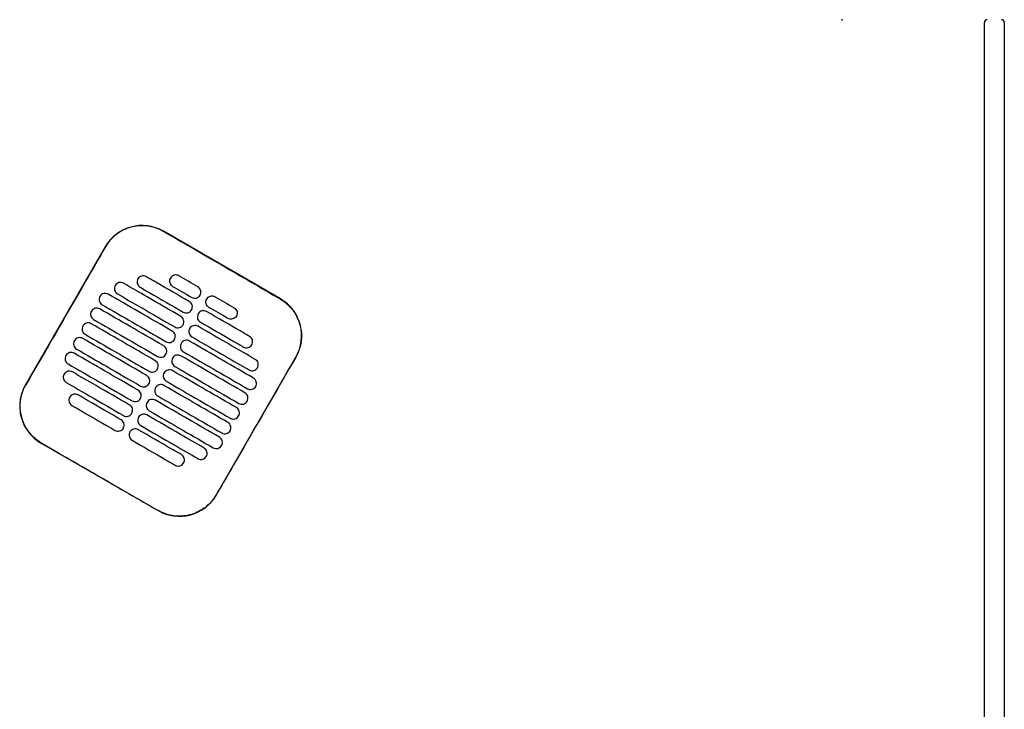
# Model space of a CAD drawing. Header units: metres. Extents: x 15.2 to 54.2, y -39.7 to 1.1.
# Tile 219 of 256: x 48.51 to 49.203, y -31.254 to -30.769. Entities that reach past the tile are written whole.
import ezdxf

# ---------------------------------------------------------------- set-up
doc = ezdxf.new("R2010")
doc.units = ezdxf.units.M
doc.header["$MEASUREMENT"] = 0
doc.layers.add('2D', color=252, linetype='Continuous')
doc.layers.add('PUNTO', color=1, linetype='Continuous')

# ---------------------------------------------------------------- blocks, each defined once
blk = doc.blocks.new('2D_QYOS_450')
at = {"layer": '2D'}
for p, q in [((2.42604, -1.855), (2.42604, -0.971)), ((2.44004, -0.971), (2.44004, -1.855)), ((1.93053, -1.16532), (1.84827, -1.1178)), ((1.80728, -1.12877), (1.75126, -1.22576)), ((1.88548, -1.30329), (1.9415, -1.20631)), ((1.76223, -1.26674), (1.84449, -1.31426))]:
    blk.add_line(p, q, dxfattribs=at)
for centre, radius, start, end in [((2.42804, -0.971), 0.002, 90, 180), ((2.43804, -0.971), 0.002, 0, 90), ((1.83326, -1.14378), 0.03, 59.98651, 149.98651), ((1.91552, -1.1913), 0.03, 329.98651, 59.98651), ((1.77724, -1.24076), 0.03, 149.98651, 239.98651), ((1.8595, -1.28828), 0.03, 239.98651, 329.98651)]:
    blk.add_arc(centre, radius, start, end, dxfattribs=at)
for points, knots in [([(1.84821, -1.1179), (1.84755, -1.11752), (1.84688, -1.11716), (1.84298, -1.11529), (1.83953, -1.11434), (1.8324, -1.11368), (1.82877, -1.11401), (1.82145, -1.11603), (1.81786, -1.11785), (1.81176, -1.12267), (1.80927, -1.12556), (1.80738, -1.12883)], [-8.20809, -8.20809, -8.20809, -8.20809, -7.978943, -7.978943, -6.912231, -6.912231, -5.830065, -5.830065, -4.632711, -4.632711, -3.498654, -3.498654, -3.498654, -3.498654]), ([(1.88934, -1.14167), (1.88771, -1.14073), (1.88609, -1.13979), (1.87058, -1.13083), (1.85919, -1.12425), (1.84821, -1.1179)], [-12.071476, -12.071476, -12.071476, -12.071476, -11.509189, -11.509189, -6.696301, -6.696301, -6.696301, -6.696301]), ([(1.80738, -1.12883), (1.80282, -1.13672), (1.79809, -1.14492), (1.77944, -1.17723), (1.7654, -1.20152), (1.75136, -1.22581)], [-3.18138, -3.18138, -3.18138, -3.18138, -2.673929, -2.673929, -1.133377, -1.133377, -1.133377, -1.133377]), ([(1.83617, -1.14973), (1.83575, -1.14949), (1.8352, -1.14927), (1.83402, -1.14912), (1.83346, -1.14916), (1.83239, -1.14944), (1.83187, -1.14969), (1.83091, -1.15042), (1.83054, -1.15088), (1.8303, -1.15131)], [-0.5513875, -0.5513875, -0.5513875, -0.5513875, -0.4031047, -0.4031047, -0.2776919, -0.2776919, -0.1471638, -0.1471638, 0, 0, 0, 0]), ([(1.86648, -1.16725), (1.85862, -1.1627), (1.85075, -1.15816), (1.84064, -1.15232), (1.83841, -1.15103), (1.83617, -1.14973)], [0.699452, 0.699452, 0.699452, 0.699452, 3.425217, 3.425217, 4.200582, 4.200582, 4.200582, 4.200582]), ([(1.85906, -1.1491), (1.85863, -1.14885), (1.85808, -1.14863), (1.8569, -1.14849), (1.85635, -1.14852), (1.85527, -1.1488), (1.85476, -1.14906), (1.8538, -1.14979), (1.85343, -1.15025), (1.85319, -1.15067)], [-0.5513269, -0.5513269, -0.5513269, -0.5513269, -0.4030891, -0.4030891, -0.2776846, -0.2776846, -0.1471626, -0.1471626, 0, 0, 0, 0]), ([(1.81434, -1.15595), (1.81409, -1.15637), (1.81387, -1.15692), (1.81373, -1.15811), (1.81376, -1.15866), (1.81404, -1.15974), (1.8143, -1.16025), (1.81502, -1.16121), (1.81548, -1.16157), (1.81591, -1.16182)], [-0.5553003, -0.5553003, -0.5553003, -0.5553003, -0.4045497, -0.4045497, -0.2782639, -0.2782639, -0.1472208, -0.1472208, 0, 0, 0, 0]), ([(1.82021, -1.15437), (1.81978, -1.15413), (1.81924, -1.15391), (1.81806, -1.15376), (1.8175, -1.1538), (1.81643, -1.15408), (1.81591, -1.15433), (1.81495, -1.15506), (1.81458, -1.15552), (1.81434, -1.15595)], [-0.5514248, -0.5514248, -0.5514248, -0.5514248, -0.4031161, -0.4031161, -0.2776965, -0.2776965, -0.1471644, -0.1471644, 0, 0, 0, 0]), ([(1.86048, -1.17764), (1.85261, -1.17309), (1.84475, -1.16855), (1.83132, -1.16079), (1.82576, -1.15758), (1.82021, -1.15437)], [0.699452, 0.699452, 0.699452, 0.699452, 3.42526, 3.42526, 5.350619, 5.350619, 5.350619, 5.350619]), ([(1.8303, -1.15131), (1.83005, -1.15173), (1.82983, -1.15228), (1.82969, -1.15347), (1.82972, -1.15402), (1.83, -1.1551), (1.83026, -1.15561), (1.83098, -1.15657), (1.83144, -1.15693), (1.83187, -1.15718)], [-0.5553353, -0.5553353, -0.5553353, -0.5553353, -0.4045593, -0.4045593, -0.278267, -0.278267, -0.1472205, -0.1472205, 0, 0, 0, 0]), ([(1.83187, -1.15718), (1.8341, -1.15847), (1.83634, -1.15977), (1.84645, -1.1656), (1.85431, -1.17015), (1.86218, -1.17469)], [2.649916, 2.649916, 2.649916, 2.649916, 3.425249, 3.425249, 6.151046, 6.151046, 6.151046, 6.151046]), ([(1.85319, -1.15067), (1.85294, -1.15109), (1.85272, -1.15164), (1.85257, -1.15283), (1.85261, -1.15339), (1.85289, -1.15446), (1.85314, -1.15498), (1.85387, -1.15593), (1.85433, -1.1563), (1.85475, -1.15654)], [-0.5553938, -0.5553938, -0.5553938, -0.5553938, -0.4045733, -0.4045733, -0.2782728, -0.2782728, -0.147221, -0.147221, 0, 0, 0, 0]), ([(1.87405, -1.16273), (1.8743, -1.1623), (1.87452, -1.16175), (1.87467, -1.16056), (1.87463, -1.16001), (1.87435, -1.15894), (1.8741, -1.15842), (1.87337, -1.15746), (1.87291, -1.1571), (1.87249, -1.15685)], [-0.5554178, -0.5554178, -0.5554178, -0.5554178, -0.4045751, -0.4045751, -0.2782741, -0.2782741, -0.1472211, -0.1472211, 0, 0, 0, 0]), ([(1.80357, -1.16359), (1.80333, -1.16401), (1.80311, -1.16456), (1.80296, -1.16575), (1.803, -1.1663), (1.80328, -1.16738), (1.80353, -1.16789), (1.80426, -1.16885), (1.80472, -1.16921), (1.80514, -1.16946)], [-0.5552876, -0.5552876, -0.5552876, -0.5552876, -0.4045446, -0.4045446, -0.2782629, -0.2782629, -0.1472212, -0.1472212, 0, 0, 0, 0]), ([(1.80944, -1.16201), (1.80902, -1.16177), (1.80847, -1.16155), (1.80729, -1.1614), (1.80674, -1.16144), (1.80566, -1.16172), (1.80514, -1.16197), (1.80418, -1.1627), (1.80382, -1.16316), (1.80357, -1.16359)], [-0.5514378, -0.5514378, -0.5514378, -0.5514378, -0.4031217, -0.4031217, -0.2776979, -0.2776979, -0.1471642, -0.1471642, 0, 0, 0, 0]), ([(1.85448, -1.18803), (1.84661, -1.18348), (1.83874, -1.17894), (1.82373, -1.17027), (1.81659, -1.16614), (1.80944, -1.16201)], [0.699452, 0.699452, 0.699452, 0.699452, 3.425292, 3.425292, 5.900643, 5.900643, 5.900643, 5.900643]), ([(1.81591, -1.16182), (1.82146, -1.16503), (1.82702, -1.16824), (1.84044, -1.17599), (1.84831, -1.18054), (1.85618, -1.18508)], [1.499949, 1.499949, 1.499949, 1.499949, 3.425284, 3.425284, 6.151116, 6.151116, 6.151116, 6.151116]), ([(1.86819, -1.1643), (1.86861, -1.16455), (1.86916, -1.16476), (1.87034, -1.16491), (1.87089, -1.16488), (1.87197, -1.16459), (1.87248, -1.16434), (1.87344, -1.16361), (1.87381, -1.16315), (1.87405, -1.16273)], [-0.5512937, -0.5512937, -0.5512937, -0.5512937, -0.403082, -0.403082, -0.27768, -0.27768, -0.1471612, -0.1471612, 0, 0, 0, 0]), ([(1.87873, -1.16543), (1.87898, -1.165), (1.87934, -1.16454), (1.8803, -1.16381), (1.88082, -1.16356), (1.88189, -1.16328), (1.88245, -1.16324), (1.88363, -1.16339), (1.88418, -1.16361), (1.8846, -1.16385)], [0, 0, 0, 0, 0.1471605, 0.1471605, 0.2776781, 0.2776781, 0.4030803, 0.4030803, 0.5512777, 0.5512777, 0.5512777, 0.5512777]), ([(1.80514, -1.16946), (1.81229, -1.17358), (1.81943, -1.17771), (1.83444, -1.18638), (1.84231, -1.19093), (1.85018, -1.19547)], [0.949973, 0.949973, 0.949973, 0.949973, 3.425307, 3.425307, 6.151164, 6.151164, 6.151164, 6.151164]), ([(1.86805, -1.17312), (1.8683, -1.17269), (1.86852, -1.17214), (1.86866, -1.17095), (1.86863, -1.1704), (1.86835, -1.16933), (1.86809, -1.16881), (1.86737, -1.16786), (1.86691, -1.16749), (1.86648, -1.16725)], [-0.5553983, -0.5553983, -0.5553983, -0.5553983, -0.4045681, -0.4045681, -0.278271, -0.278271, -0.1472202, -0.1472202, 0, 0, 0, 0]), ([(1.8803, -1.1713), (1.87987, -1.17105), (1.87942, -1.17069), (1.87869, -1.16973), (1.87844, -1.16922), (1.87815, -1.16814), (1.87812, -1.16759), (1.87827, -1.1664), (1.87849, -1.16585), (1.87873, -1.16543)], [0, 0, 0, 0, 0.1472222, 0.1472222, 0.2782773, 0.2782773, 0.4045795, 0.4045795, 0.5554397, 0.5554397, 0.5554397, 0.5554397]), ([(1.93047, -1.16542), (1.93053, -1.16545), (1.93059, -1.16549), (1.93406, -1.16752), (1.93705, -1.17018), (1.9418, -1.1765), (1.94352, -1.1801), (1.94538, -1.18741), (1.94563, -1.19102), (1.94491, -1.19753), (1.94415, -1.20041), (1.94251, -1.20421), (1.94199, -1.20525), (1.9414, -1.20625)], [8.273299, 8.273299, 8.273299, 8.273299, 8.293543, 8.293543, 9.48086, 9.48086, 10.665623, 10.665623, 11.74288, 11.74288, 12.632334, 12.632334, 12.981673, 12.981673, 12.981673, 12.981673]), ([(1.79757, -1.17398), (1.79733, -1.1744), (1.79711, -1.17495), (1.79696, -1.17614), (1.79699, -1.17669), (1.79728, -1.17777), (1.79753, -1.17828), (1.79826, -1.17924), (1.79871, -1.1796), (1.79914, -1.17985)], [-0.5552953, -0.5552953, -0.5552953, -0.5552953, -0.4045437, -0.4045437, -0.2782634, -0.2782634, -0.1472215, -0.1472215, 0, 0, 0, 0]), ([(1.80344, -1.1724), (1.80302, -1.17216), (1.80247, -1.17194), (1.80129, -1.17179), (1.80073, -1.17183), (1.79966, -1.17211), (1.79914, -1.17236), (1.79818, -1.17309), (1.79782, -1.17355), (1.79757, -1.17398)], [-0.5514274, -0.5514274, -0.5514274, -0.5514274, -0.4031209, -0.4031209, -0.2776962, -0.2776962, -0.1471634, -0.1471634, 0, 0, 0, 0]), ([(1.84848, -1.19842), (1.84061, -1.19387), (1.83274, -1.18933), (1.81773, -1.18066), (1.81058, -1.17653), (1.80344, -1.1724)], [0.699452, 0.699452, 0.699452, 0.699452, 3.425313, 3.425313, 5.900643, 5.900643, 5.900643, 5.900643]), ([(1.86205, -1.18351), (1.86229, -1.18309), (1.86251, -1.18253), (1.86266, -1.18135), (1.86263, -1.18079), (1.86234, -1.17972), (1.86209, -1.1792), (1.86136, -1.17825), (1.86091, -1.17788), (1.86048, -1.17764)], [-0.5553838, -0.5553838, -0.5553838, -0.5553838, -0.4045626, -0.4045626, -0.2782686, -0.2782686, -0.1472195, -0.1472195, 0, 0, 0, 0]), ([(1.86218, -1.17469), (1.86261, -1.17494), (1.86315, -1.17515), (1.86433, -1.1753), (1.86489, -1.17527), (1.86596, -1.17499), (1.86648, -1.17473), (1.86744, -1.174), (1.86781, -1.17354), (1.86805, -1.17312)], [-0.5513071, -0.5513071, -0.5513071, -0.5513071, -0.4030846, -0.4030846, -0.2776802, -0.2776802, -0.1471604, -0.1471604, 0, 0, 0, 0]), ([(1.87273, -1.17582), (1.87248, -1.17624), (1.87226, -1.17679), (1.87212, -1.17798), (1.87215, -1.17853), (1.87243, -1.17961), (1.87269, -1.18012), (1.87341, -1.18108), (1.87387, -1.18144), (1.8743, -1.18169)], [-0.5554159, -0.5554159, -0.5554159, -0.5554159, -0.4045716, -0.4045716, -0.2782736, -0.2782736, -0.1472211, -0.1472211, 0, 0, 0, 0]), ([(1.8786, -1.17424), (1.87817, -1.174), (1.87763, -1.17378), (1.87645, -1.17363), (1.87589, -1.17367), (1.87482, -1.17395), (1.8743, -1.1742), (1.87334, -1.17493), (1.87297, -1.17539), (1.87273, -1.17582)], [-0.5512944, -0.5512944, -0.5512944, -0.5512944, -0.4030833, -0.4030833, -0.2776787, -0.2776787, -0.1471599, -0.1471599, 0, 0, 0, 0]), ([(1.90891, -1.19176), (1.90668, -1.19046), (1.90444, -1.18917), (1.89433, -1.18333), (1.88647, -1.17879), (1.8786, -1.17424)], [2.649852, 2.649852, 2.649852, 2.649852, 3.425217, 3.425217, 6.150983, 6.150983, 6.150983, 6.150983]), ([(1.8996, -1.17748), (1.89935, -1.17791), (1.89899, -1.17837), (1.89803, -1.1791), (1.89751, -1.17935), (1.89643, -1.17963), (1.89588, -1.17967), (1.8947, -1.17952), (1.89415, -1.1793), (1.89373, -1.17906)], [0, 0, 0, 0, 0.1471602, 0.1471602, 0.2776775, 0.2776775, 0.4030818, 0.4030818, 0.5512681, 0.5512681, 0.5512681, 0.5512681]), ([(1.89803, -1.17161), (1.89846, -1.17186), (1.89891, -1.17222), (1.89964, -1.17318), (1.89989, -1.17369), (1.90017, -1.17477), (1.90021, -1.17532), (1.90006, -1.17651), (1.89984, -1.17706), (1.8996, -1.17748)], [0, 0, 0, 0, 0.147223, 0.147223, 0.2782783, 0.2782783, 0.4045781, 0.4045781, 0.5554474, 0.5554474, 0.5554474, 0.5554474]), ([(1.79157, -1.18437), (1.79132, -1.18479), (1.7911, -1.18534), (1.79096, -1.18653), (1.79099, -1.18708), (1.79127, -1.18816), (1.79153, -1.18867), (1.79225, -1.18963), (1.79271, -1.18999), (1.79314, -1.19024)], [-0.5553076, -0.5553076, -0.5553076, -0.5553076, -0.4045445, -0.4045445, -0.2782646, -0.2782646, -0.1472219, -0.1472219, 0, 0, 0, 0]), ([(1.79744, -1.18279), (1.79701, -1.18255), (1.79647, -1.18233), (1.79529, -1.18218), (1.79473, -1.18222), (1.79366, -1.1825), (1.79314, -1.18275), (1.79218, -1.18348), (1.79181, -1.18394), (1.79157, -1.18437)], [-0.5514139, -0.5514139, -0.5514139, -0.5514139, -0.4031194, -0.4031194, -0.2776944, -0.2776944, -0.1471626, -0.1471626, 0, 0, 0, 0]), ([(1.84247, -1.20881), (1.83461, -1.20426), (1.82674, -1.19972), (1.81173, -1.19105), (1.80458, -1.18692), (1.79744, -1.18279)], [0.699452, 0.699452, 0.699452, 0.699452, 3.425322, 3.425322, 5.900643, 5.900643, 5.900643, 5.900643]), ([(1.79914, -1.17985), (1.80628, -1.18398), (1.81343, -1.1881), (1.82844, -1.19677), (1.83631, -1.20132), (1.84418, -1.20586)], [0.949998, 0.949998, 0.949998, 0.949998, 3.42532, 3.42532, 6.151189, 6.151189, 6.151189, 6.151189]), ([(1.85618, -1.18508), (1.8566, -1.18533), (1.85715, -1.18554), (1.85833, -1.18569), (1.85889, -1.18566), (1.85996, -1.18538), (1.86048, -1.18512), (1.86144, -1.18439), (1.8618, -1.18393), (1.86205, -1.18351)], [-0.5513171, -0.5513171, -0.5513171, -0.5513171, -0.4030867, -0.4030867, -0.2776803, -0.2776803, -0.1471597, -0.1471597, 0, 0, 0, 0]), ([(1.8726, -1.18463), (1.87217, -1.18439), (1.87162, -1.18417), (1.87044, -1.18402), (1.86989, -1.18406), (1.86881, -1.18434), (1.8683, -1.18459), (1.86734, -1.18532), (1.86697, -1.18578), (1.86673, -1.18621)], [-0.5513075, -0.5513075, -0.5513075, -0.5513075, -0.4030857, -0.4030857, -0.2776792, -0.2776792, -0.1471593, -0.1471593, 0, 0, 0, 0]), ([(1.91287, -1.2079), (1.90731, -1.20469), (1.90176, -1.20148), (1.88833, -1.19372), (1.88046, -1.18918), (1.8726, -1.18463)], [1.499901, 1.499901, 1.499901, 1.499901, 3.42526, 3.42526, 6.151068, 6.151068, 6.151068, 6.151068]), ([(1.8743, -1.18169), (1.88216, -1.18623), (1.89003, -1.19078), (1.90014, -1.19662), (1.90237, -1.19791), (1.90461, -1.1992)], [0.699452, 0.699452, 0.699452, 0.699452, 3.425249, 3.425249, 4.200582, 4.200582, 4.200582, 4.200582]), ([(1.79314, -1.19024), (1.80028, -1.19437), (1.80742, -1.19849), (1.82244, -1.20717), (1.8303, -1.21171), (1.83817, -1.21626)], [0.950001, 0.950001, 0.950001, 0.950001, 3.425322, 3.425322, 6.151192, 6.151192, 6.151192, 6.151192]), ([(1.85605, -1.1939), (1.85629, -1.19348), (1.85651, -1.19292), (1.85666, -1.19174), (1.85662, -1.19118), (1.85634, -1.19011), (1.85609, -1.18959), (1.85536, -1.18864), (1.8549, -1.18827), (1.85448, -1.18803)], [-0.5553742, -0.5553742, -0.5553742, -0.5553742, -0.4045587, -0.4045587, -0.278267, -0.278267, -0.1472191, -0.1472191, 0, 0, 0, 0]), ([(1.86673, -1.18621), (1.86648, -1.18663), (1.86626, -1.18718), (1.86611, -1.18837), (1.86615, -1.18892), (1.86643, -1.19), (1.86668, -1.19052), (1.86741, -1.19147), (1.86787, -1.19183), (1.86829, -1.19208)], [-0.555397, -0.555397, -0.555397, -0.555397, -0.4045652, -0.4045652, -0.2782705, -0.2782705, -0.1472202, -0.1472202, 0, 0, 0, 0]), ([(1.91048, -1.19763), (1.91073, -1.1972), (1.91095, -1.19665), (1.91109, -1.19546), (1.91106, -1.19491), (1.91078, -1.19384), (1.91052, -1.19332), (1.9098, -1.19237), (1.90934, -1.192), (1.90891, -1.19176)], [-0.555418, -0.555418, -0.555418, -0.555418, -0.4045683, -0.4045683, -0.2782762, -0.2782762, -0.1472238, -0.1472238, 0, 0, 0, 0]), ([(1.78557, -1.19476), (1.78532, -1.19518), (1.7851, -1.19573), (1.78495, -1.19692), (1.78499, -1.19747), (1.78527, -1.19855), (1.78552, -1.19907), (1.78625, -1.20002), (1.78671, -1.20039), (1.78713, -1.20063)], [-0.5553245, -0.5553245, -0.5553245, -0.5553245, -0.4045471, -0.4045471, -0.2782667, -0.2782667, -0.1472226, -0.1472226, 0, 0, 0, 0]), ([(1.79144, -1.19318), (1.79101, -1.19294), (1.79046, -1.19272), (1.78928, -1.19257), (1.78873, -1.19261), (1.78765, -1.19289), (1.78714, -1.19314), (1.78618, -1.19387), (1.78581, -1.19433), (1.78557, -1.19476)], [-0.551397, -0.551397, -0.551397, -0.551397, -0.4031173, -0.4031173, -0.2776925, -0.2776925, -0.1471621, -0.1471621, 0, 0, 0, 0]), ([(1.83647, -1.2192), (1.8286, -1.21465), (1.82074, -1.21011), (1.80572, -1.20144), (1.79858, -1.19731), (1.79144, -1.19318)], [0.699452, 0.699452, 0.699452, 0.699452, 3.425321, 3.425321, 5.900643, 5.900643, 5.900643, 5.900643]), ([(1.85004, -1.20429), (1.85029, -1.20387), (1.85051, -1.20332), (1.85066, -1.20213), (1.85062, -1.20157), (1.85034, -1.2005), (1.85009, -1.19998), (1.84936, -1.19903), (1.8489, -1.19866), (1.84848, -1.19842)], [-0.5553693, -0.5553693, -0.5553693, -0.5553693, -0.4045566, -0.4045566, -0.2782661, -0.2782661, -0.1472189, -0.1472189, 0, 0, 0, 0]), ([(1.85018, -1.19547), (1.8506, -1.19572), (1.85115, -1.19594), (1.85233, -1.19608), (1.85288, -1.19605), (1.85396, -1.19577), (1.85448, -1.19551), (1.85544, -1.19478), (1.8558, -1.19432), (1.85605, -1.1939)], [-0.5513237, -0.5513237, -0.5513237, -0.5513237, -0.4030882, -0.4030882, -0.2776804, -0.2776804, -0.1471592, -0.1471592, 0, 0, 0, 0]), ([(1.86072, -1.1966), (1.86048, -1.19702), (1.86026, -1.19757), (1.86011, -1.19876), (1.86015, -1.19931), (1.86043, -1.20039), (1.86068, -1.20091), (1.86141, -1.20186), (1.86187, -1.20223), (1.86229, -1.20247)], [-0.555383, -0.555383, -0.555383, -0.555383, -0.4045604, -0.4045604, -0.2782682, -0.2782682, -0.1472195, -0.1472195, 0, 0, 0, 0]), ([(1.86659, -1.19502), (1.86617, -1.19478), (1.86562, -1.19456), (1.86444, -1.19441), (1.86389, -1.19445), (1.86281, -1.19473), (1.86229, -1.19498), (1.86133, -1.19572), (1.86097, -1.19618), (1.86072, -1.1966)], [-0.5513173, -0.5513173, -0.5513173, -0.5513173, -0.4030875, -0.4030875, -0.2776797, -0.2776797, -0.147159, -0.147159, 0, 0, 0, 0]), ([(1.91163, -1.22104), (1.90448, -1.21691), (1.89734, -1.21279), (1.88233, -1.20411), (1.87446, -1.19957), (1.86659, -1.19502)], [0.949941, 0.949941, 0.949941, 0.949941, 3.425292, 3.425292, 6.151132, 6.151132, 6.151132, 6.151132]), ([(1.86829, -1.19208), (1.87616, -1.19663), (1.88403, -1.20117), (1.89745, -1.20893), (1.90301, -1.21214), (1.90857, -1.21535)], [0.699452, 0.699452, 0.699452, 0.699452, 3.425284, 3.425284, 5.350619, 5.350619, 5.350619, 5.350619]), ([(1.90461, -1.1992), (1.90504, -1.19945), (1.90558, -1.19966), (1.90676, -1.19981), (1.90732, -1.19978), (1.90839, -1.1995), (1.90891, -1.19924), (1.90987, -1.19851), (1.91024, -1.19805), (1.91048, -1.19763)], [-0.5513007, -0.5513007, -0.5513007, -0.5513007, -0.4030941, -0.4030941, -0.2776814, -0.2776814, -0.1471603, -0.1471603, 0, 0, 0, 0]), ([(1.77956, -1.20515), (1.77932, -1.20557), (1.7791, -1.20612), (1.77895, -1.20731), (1.77899, -1.20786), (1.77927, -1.20894), (1.77952, -1.20946), (1.78025, -1.21041), (1.78071, -1.21078), (1.78113, -1.21102)], [-0.5553462, -0.5553462, -0.5553462, -0.5553462, -0.4045514, -0.4045514, -0.2782696, -0.2782696, -0.1472236, -0.1472236, 0, 0, 0, 0]), ([(1.78543, -1.20357), (1.78501, -1.20333), (1.78446, -1.20311), (1.78328, -1.20296), (1.78273, -1.203), (1.78165, -1.20328), (1.78113, -1.20353), (1.78017, -1.20427), (1.77981, -1.20473), (1.77956, -1.20515)], [-0.551377, -0.551377, -0.551377, -0.551377, -0.4031143, -0.4031143, -0.2776905, -0.2776905, -0.1471617, -0.1471617, 0, 0, 0, 0]), ([(1.83047, -1.22959), (1.8226, -1.22505), (1.81473, -1.2205), (1.79972, -1.21183), (1.79258, -1.2077), (1.78543, -1.20357)], [0.699452, 0.699452, 0.699452, 0.699452, 3.425308, 3.425308, 5.900643, 5.900643, 5.900643, 5.900643]), ([(1.78713, -1.20063), (1.79428, -1.20476), (1.80142, -1.20888), (1.81643, -1.21756), (1.8243, -1.2221), (1.83217, -1.22665)], [0.949982, 0.949982, 0.949982, 0.949982, 3.425312, 3.425312, 6.151173, 6.151173, 6.151173, 6.151173]), ([(1.84418, -1.20586), (1.8446, -1.20611), (1.84515, -1.20633), (1.84633, -1.20648), (1.84688, -1.20644), (1.84796, -1.20616), (1.84848, -1.20591), (1.84943, -1.20517), (1.8498, -1.20471), (1.85004, -1.20429)], [-0.551327, -0.551327, -0.551327, -0.551327, -0.403089, -0.403089, -0.2776804, -0.2776804, -0.1471589, -0.1471589, 0, 0, 0, 0]), ([(1.86059, -1.20542), (1.86017, -1.20517), (1.85962, -1.20495), (1.85844, -1.2048), (1.85788, -1.20484), (1.85681, -1.20512), (1.85629, -1.20538), (1.85533, -1.20611), (1.85497, -1.20657), (1.85472, -1.20699)], [-0.5513238, -0.5513238, -0.5513238, -0.5513238, -0.4030887, -0.4030887, -0.27768, -0.27768, -0.1471588, -0.1471588, 0, 0, 0, 0]), ([(1.90563, -1.23143), (1.89848, -1.2273), (1.89134, -1.22318), (1.87633, -1.21451), (1.86846, -1.20996), (1.86059, -1.20542)], [0.949982, 0.949982, 0.949982, 0.949982, 3.425312, 3.425312, 6.151173, 6.151173, 6.151173, 6.151173]), ([(1.86229, -1.20247), (1.87016, -1.20702), (1.87803, -1.21156), (1.89304, -1.22023), (1.90018, -1.22436), (1.90733, -1.22849)], [0.699452, 0.699452, 0.699452, 0.699452, 3.425308, 3.425308, 5.900643, 5.900643, 5.900643, 5.900643]), ([(1.78113, -1.21102), (1.78828, -1.21515), (1.79542, -1.21928), (1.81043, -1.22795), (1.8183, -1.23249), (1.82617, -1.23704)], [0.949941, 0.949941, 0.949941, 0.949941, 3.425291, 3.425291, 6.151132, 6.151132, 6.151132, 6.151132]), ([(1.84404, -1.21468), (1.84429, -1.21426), (1.84451, -1.21371), (1.84465, -1.21252), (1.84462, -1.21197), (1.84434, -1.21089), (1.84408, -1.21037), (1.84336, -1.20942), (1.8429, -1.20905), (1.84247, -1.20881)], [-0.5553691, -0.5553691, -0.5553691, -0.5553691, -0.4045561, -0.4045561, -0.278266, -0.278266, -0.1472189, -0.1472189, 0, 0, 0, 0]), ([(1.85472, -1.20699), (1.85448, -1.20741), (1.85426, -1.20796), (1.85411, -1.20915), (1.85414, -1.20971), (1.85443, -1.21078), (1.85468, -1.2113), (1.85541, -1.21225), (1.85586, -1.21262), (1.85629, -1.21286)], [-0.5553737, -0.5553737, -0.5553737, -0.5553737, -0.4045574, -0.4045574, -0.2782667, -0.2782667, -0.1472191, -0.1472191, 0, 0, 0, 0]), ([(1.9414, -1.20625), (1.92736, -1.23054), (1.91332, -1.25484), (1.89466, -1.28717), (1.89002, -1.2952), (1.88538, -1.30323)], [1.133412, 1.133412, 1.133412, 1.133412, 2.681586, 2.681586, 3.193366, 3.193366, 3.193366, 3.193366]), ([(1.91444, -1.21377), (1.91468, -1.21335), (1.9149, -1.2128), (1.91505, -1.21161), (1.91501, -1.21106), (1.91473, -1.20998), (1.91448, -1.20946), (1.91375, -1.20851), (1.91329, -1.20814), (1.91287, -1.2079)], [-0.55538, -0.55538, -0.55538, -0.55538, -0.4045589, -0.4045589, -0.278273, -0.278273, -0.147224, -0.147224, 0, 0, 0, 0]), ([(1.77832, -1.21829), (1.77808, -1.21871), (1.77786, -1.21927), (1.77771, -1.22045), (1.77775, -1.22101), (1.77803, -1.22208), (1.77828, -1.2226), (1.77901, -1.22355), (1.77947, -1.22392), (1.77989, -1.22416)], [-0.5553798, -0.5553798, -0.5553798, -0.5553798, -0.4045588, -0.4045588, -0.278273, -0.278273, -0.147224, -0.147224, 0, 0, 0, 0]), ([(1.78419, -1.21672), (1.78377, -1.21647), (1.78322, -1.21626), (1.78204, -1.21611), (1.78149, -1.21614), (1.78041, -1.21642), (1.77989, -1.21668), (1.77893, -1.21741), (1.77857, -1.21787), (1.77832, -1.21829)], [-0.5513421, -0.5513421, -0.5513421, -0.5513421, -0.4031061, -0.4031061, -0.2776864, -0.2776864, -0.147161, -0.147161, 0, 0, 0, 0]), ([(1.82447, -1.23998), (1.8166, -1.23544), (1.80873, -1.23089), (1.79531, -1.22314), (1.78975, -1.21993), (1.78419, -1.21672)], [0.699452, 0.699452, 0.699452, 0.699452, 3.425284, 3.425284, 5.350619, 5.350619, 5.350619, 5.350619]), ([(1.83804, -1.22507), (1.83828, -1.22465), (1.8385, -1.2241), (1.83865, -1.22291), (1.83862, -1.22236), (1.83833, -1.22128), (1.83808, -1.22076), (1.83735, -1.21981), (1.8369, -1.21945), (1.83647, -1.2192)], [-0.5553737, -0.5553737, -0.5553737, -0.5553737, -0.4045574, -0.4045574, -0.2782667, -0.2782667, -0.1472191, -0.1472191, 0, 0, 0, 0]), ([(1.83817, -1.21626), (1.8386, -1.2165), (1.83914, -1.21672), (1.84033, -1.21687), (1.84088, -1.21683), (1.84195, -1.21655), (1.84247, -1.2163), (1.84343, -1.21556), (1.8438, -1.21511), (1.84404, -1.21468)], [-0.551327, -0.551327, -0.551327, -0.551327, -0.4030892, -0.4030892, -0.2776802, -0.2776802, -0.1471588, -0.1471588, 0, 0, 0, 0]), ([(1.84872, -1.21738), (1.84847, -1.2178), (1.84825, -1.21836), (1.84811, -1.21954), (1.84814, -1.2201), (1.84842, -1.22117), (1.84868, -1.22169), (1.8494, -1.22264), (1.84986, -1.22301), (1.85029, -1.22325)], [-0.5553691, -0.5553691, -0.5553691, -0.5553691, -0.4045561, -0.4045561, -0.278266, -0.278266, -0.1472189, -0.1472189, 0, 0, 0, 0]), ([(1.85459, -1.21581), (1.85416, -1.21556), (1.85362, -1.21534), (1.85244, -1.2152), (1.85188, -1.21523), (1.85081, -1.21551), (1.85029, -1.21577), (1.84933, -1.2165), (1.84896, -1.21696), (1.84872, -1.21738)], [-0.551327, -0.551327, -0.551327, -0.551327, -0.4030892, -0.4030892, -0.2776802, -0.2776802, -0.1471588, -0.1471588, 0, 0, 0, 0]), ([(1.89962, -1.24182), (1.89248, -1.2377), (1.88534, -1.23357), (1.87032, -1.2249), (1.86246, -1.22035), (1.85459, -1.21581)], [0.950001, 0.950001, 0.950001, 0.950001, 3.425322, 3.425322, 6.151192, 6.151192, 6.151192, 6.151192]), ([(1.85629, -1.21286), (1.86416, -1.21741), (1.87202, -1.22195), (1.88704, -1.23062), (1.89418, -1.23475), (1.90133, -1.23888)], [0.699452, 0.699452, 0.699452, 0.699452, 3.425321, 3.425321, 5.900643, 5.900643, 5.900643, 5.900643]), ([(1.90857, -1.21535), (1.90899, -1.21559), (1.90954, -1.21581), (1.91072, -1.21596), (1.91127, -1.21592), (1.91235, -1.21564), (1.91287, -1.21539), (1.91383, -1.21465), (1.91419, -1.21419), (1.91444, -1.21377)], [-0.551342, -0.551342, -0.551342, -0.551342, -0.4031061, -0.4031061, -0.2776864, -0.2776864, -0.147161, -0.147161, 0, 0, 0, 0]), ([(1.76229, -1.26664), (1.76101, -1.2659), (1.75978, -1.26507), (1.75663, -1.26256), (1.75485, -1.26073), (1.75332, -1.2587), (1.75103, -1.25564), (1.74934, -1.25216), (1.74737, -1.24477), (1.7471, -1.24092), (1.74804, -1.2333), (1.74924, -1.22959), (1.7512, -1.22608), (1.75128, -1.22595), (1.75136, -1.22581)], [17.619777, 17.619777, 17.619777, 17.619777, 18.064718, 18.064718, 18.827754, 18.827754, 18.827754, 19.97637, 19.97637, 21.122539, 21.122539, 22.281306, 22.281306, 22.328075, 22.328075, 22.328075, 22.328075]), ([(1.77989, -1.22416), (1.78545, -1.22737), (1.79101, -1.23058), (1.80443, -1.23834), (1.8123, -1.24288), (1.82017, -1.24743)], [1.499901, 1.499901, 1.499901, 1.499901, 3.42526, 3.42526, 6.151068, 6.151068, 6.151068, 6.151068]), ([(1.83217, -1.22665), (1.83259, -1.22689), (1.83314, -1.22711), (1.83432, -1.22726), (1.83488, -1.22722), (1.83595, -1.22694), (1.83647, -1.22669), (1.83743, -1.22596), (1.83779, -1.2255), (1.83804, -1.22507)], [-0.5513238, -0.5513238, -0.5513238, -0.5513238, -0.4030887, -0.4030887, -0.27768, -0.27768, -0.1471588, -0.1471588, 0, 0, 0, 0]), ([(1.84859, -1.2262), (1.84816, -1.22595), (1.84761, -1.22574), (1.84643, -1.22559), (1.84588, -1.22562), (1.8448, -1.2259), (1.84429, -1.22616), (1.84333, -1.22689), (1.84296, -1.22735), (1.84272, -1.22777)], [-0.5513269, -0.5513269, -0.5513269, -0.5513269, -0.403089, -0.403089, -0.2776804, -0.2776804, -0.1471589, -0.1471589, 0, 0, 0, 0]), ([(1.89362, -1.25221), (1.88648, -1.24809), (1.87933, -1.24396), (1.86432, -1.23529), (1.85645, -1.23074), (1.84859, -1.2262)], [0.949998, 0.949998, 0.949998, 0.949998, 3.42532, 3.42532, 6.151189, 6.151189, 6.151189, 6.151189]), ([(1.85029, -1.22325), (1.85815, -1.2278), (1.86602, -1.23234), (1.88103, -1.24102), (1.88818, -1.24514), (1.89532, -1.24927)], [0.699452, 0.699452, 0.699452, 0.699452, 3.425322, 3.425322, 5.900643, 5.900643, 5.900643, 5.900643]), ([(1.9132, -1.22691), (1.91344, -1.22649), (1.91366, -1.22594), (1.91381, -1.22475), (1.91377, -1.2242), (1.91349, -1.22312), (1.91324, -1.22261), (1.91251, -1.22165), (1.91205, -1.22129), (1.91163, -1.22104)], [-0.5553464, -0.5553464, -0.5553464, -0.5553464, -0.4045515, -0.4045515, -0.2782697, -0.2782697, -0.1472236, -0.1472236, 0, 0, 0, 0]), ([(1.78815, -1.23286), (1.78773, -1.23262), (1.78718, -1.2324), (1.786, -1.23225), (1.78544, -1.23229), (1.78437, -1.23257), (1.78385, -1.23282), (1.78289, -1.23355), (1.78252, -1.23401), (1.78228, -1.23444)], [-0.5513007, -0.5513007, -0.5513007, -0.5513007, -0.4030941, -0.4030941, -0.2776814, -0.2776814, -0.1471603, -0.1471603, 0, 0, 0, 0]), ([(1.81846, -1.25037), (1.8106, -1.24583), (1.80273, -1.24128), (1.79262, -1.23545), (1.79039, -1.23415), (1.78815, -1.23286)], [0.699452, 0.699452, 0.699452, 0.699452, 3.425249, 3.425249, 4.200582, 4.200582, 4.200582, 4.200582]), ([(1.83204, -1.23546), (1.83228, -1.23504), (1.8325, -1.23449), (1.83265, -1.2333), (1.83261, -1.23275), (1.83233, -1.23167), (1.83208, -1.23116), (1.83135, -1.2302), (1.83089, -1.22984), (1.83047, -1.22959)], [-0.555383, -0.555383, -0.555383, -0.555383, -0.4045605, -0.4045605, -0.2782682, -0.2782682, -0.1472195, -0.1472195, 0, 0, 0, 0]), ([(1.84272, -1.22777), (1.84247, -1.22819), (1.84225, -1.22875), (1.8421, -1.22993), (1.84214, -1.23049), (1.84242, -1.23156), (1.84267, -1.23208), (1.8434, -1.23303), (1.84386, -1.2334), (1.84428, -1.23364)], [-0.5553693, -0.5553693, -0.5553693, -0.5553693, -0.4045566, -0.4045566, -0.2782661, -0.2782661, -0.1472189, -0.1472189, 0, 0, 0, 0]), ([(1.90719, -1.2373), (1.90744, -1.23688), (1.90766, -1.23633), (1.90781, -1.23514), (1.90777, -1.23459), (1.90749, -1.23351), (1.90724, -1.233), (1.90651, -1.23204), (1.90605, -1.23168), (1.90563, -1.23143)], [-0.5553248, -0.5553248, -0.5553248, -0.5553248, -0.4045472, -0.4045472, -0.2782668, -0.2782668, -0.1472227, -0.1472227, 0, 0, 0, 0]), ([(1.90733, -1.22849), (1.90775, -1.22873), (1.9083, -1.22895), (1.90948, -1.2291), (1.91003, -1.22906), (1.91111, -1.22878), (1.91163, -1.22853), (1.91259, -1.2278), (1.91295, -1.22734), (1.9132, -1.22691)], [-0.5513769, -0.5513769, -0.5513769, -0.5513769, -0.4031143, -0.4031143, -0.2776905, -0.2776905, -0.1471617, -0.1471617, 0, 0, 0, 0]), ([(1.78228, -1.23444), (1.78204, -1.23486), (1.78182, -1.23541), (1.78167, -1.2366), (1.7817, -1.23715), (1.78198, -1.23822), (1.78224, -1.23874), (1.78296, -1.2397), (1.78342, -1.24006), (1.78385, -1.24031)], [-0.5554179, -0.5554179, -0.5554179, -0.5554179, -0.4045683, -0.4045683, -0.2782761, -0.2782761, -0.1472238, -0.1472238, 0, 0, 0, 0]), ([(1.78385, -1.24031), (1.78608, -1.2416), (1.78832, -1.24289), (1.79843, -1.24873), (1.8063, -1.25327), (1.81416, -1.25782)], [2.649852, 2.649852, 2.649852, 2.649852, 3.425217, 3.425217, 6.150982, 6.150982, 6.150982, 6.150982]), ([(1.82603, -1.24585), (1.82628, -1.24543), (1.8265, -1.24488), (1.82665, -1.24369), (1.82661, -1.24314), (1.82633, -1.24206), (1.82608, -1.24155), (1.82535, -1.24059), (1.82489, -1.24023), (1.82447, -1.23998)], [-0.5553971, -0.5553971, -0.5553971, -0.5553971, -0.4045652, -0.4045652, -0.2782705, -0.2782705, -0.1472202, -0.1472202, 0, 0, 0, 0]), ([(1.82617, -1.23704), (1.82659, -1.23728), (1.82714, -1.2375), (1.82832, -1.23765), (1.82887, -1.23761), (1.82995, -1.23733), (1.83047, -1.23708), (1.83143, -1.23635), (1.83179, -1.23589), (1.83204, -1.23546)], [-0.5513173, -0.5513173, -0.5513173, -0.5513173, -0.4030875, -0.4030875, -0.2776797, -0.2776797, -0.147159, -0.147159, 0, 0, 0, 0]), ([(1.83671, -1.23816), (1.83647, -1.23859), (1.83625, -1.23914), (1.8361, -1.24033), (1.83614, -1.24088), (1.83642, -1.24195), (1.83667, -1.24247), (1.8374, -1.24342), (1.83786, -1.24379), (1.83828, -1.24403)], [-0.5553742, -0.5553742, -0.5553742, -0.5553742, -0.4045587, -0.4045587, -0.278267, -0.278267, -0.1472191, -0.1472191, 0, 0, 0, 0]), ([(1.84258, -1.23659), (1.84216, -1.23634), (1.84161, -1.23613), (1.84043, -1.23598), (1.83988, -1.23601), (1.8388, -1.2363), (1.83828, -1.23655), (1.83732, -1.23728), (1.83696, -1.23774), (1.83671, -1.23816)], [-0.5513236, -0.5513236, -0.5513236, -0.5513236, -0.4030881, -0.4030881, -0.2776804, -0.2776804, -0.1471592, -0.1471592, 0, 0, 0, 0]), ([(1.88762, -1.2626), (1.88048, -1.25848), (1.87333, -1.25435), (1.85832, -1.24568), (1.85045, -1.24113), (1.84258, -1.23659)], [0.949972, 0.949972, 0.949972, 0.949972, 3.425307, 3.425307, 6.151164, 6.151164, 6.151164, 6.151164]), ([(1.84428, -1.23364), (1.85215, -1.23819), (1.86002, -1.24273), (1.87503, -1.25141), (1.88218, -1.25553), (1.88932, -1.25966)], [0.699452, 0.699452, 0.699452, 0.699452, 3.425313, 3.425313, 5.900643, 5.900643, 5.900643, 5.900643]), ([(1.90133, -1.23888), (1.90175, -1.23912), (1.9023, -1.23934), (1.90348, -1.23949), (1.90403, -1.23945), (1.90511, -1.23917), (1.90563, -1.23892), (1.90658, -1.23819), (1.90695, -1.23773), (1.90719, -1.2373)], [-0.5513969, -0.5513969, -0.5513969, -0.5513969, -0.4031172, -0.4031172, -0.2776925, -0.2776925, -0.1471621, -0.1471621, 0, 0, 0, 0]), ([(1.82017, -1.24743), (1.82059, -1.24767), (1.82114, -1.24789), (1.82232, -1.24804), (1.82287, -1.248), (1.82395, -1.24772), (1.82447, -1.24747), (1.82542, -1.24674), (1.82579, -1.24628), (1.82603, -1.24585)], [-0.5513075, -0.5513075, -0.5513075, -0.5513075, -0.4030857, -0.4030857, -0.2776792, -0.2776792, -0.1471593, -0.1471593, 0, 0, 0, 0]), ([(1.83658, -1.24698), (1.83616, -1.24673), (1.83561, -1.24652), (1.83443, -1.24637), (1.83387, -1.2464), (1.8328, -1.24669), (1.83228, -1.24694), (1.83132, -1.24767), (1.83096, -1.24813), (1.83071, -1.24855)], [-0.551317, -0.551317, -0.551317, -0.551317, -0.4030867, -0.4030867, -0.2776803, -0.2776803, -0.1471597, -0.1471597, 0, 0, 0, 0]), ([(1.87685, -1.27024), (1.8713, -1.26703), (1.86574, -1.26382), (1.85232, -1.25607), (1.84445, -1.25152), (1.83658, -1.24698)], [1.499949, 1.499949, 1.499949, 1.499949, 3.425284, 3.425284, 6.151116, 6.151116, 6.151116, 6.151116]), ([(1.83828, -1.24403), (1.84615, -1.24858), (1.85402, -1.25312), (1.86903, -1.2618), (1.87617, -1.26592), (1.88332, -1.27005)], [0.699452, 0.699452, 0.699452, 0.699452, 3.425292, 3.425292, 5.900643, 5.900643, 5.900643, 5.900643]), ([(1.90119, -1.24769), (1.90144, -1.24727), (1.90166, -1.24672), (1.9018, -1.24553), (1.90177, -1.24498), (1.90149, -1.2439), (1.90123, -1.24339), (1.90051, -1.24243), (1.90005, -1.24207), (1.89962, -1.24182)], [-0.5553078, -0.5553078, -0.5553078, -0.5553078, -0.4045446, -0.4045446, -0.2782647, -0.2782647, -0.147222, -0.147222, 0, 0, 0, 0]), ([(1.82003, -1.25624), (1.82028, -1.25582), (1.8205, -1.25527), (1.82065, -1.25408), (1.82061, -1.25353), (1.82033, -1.25245), (1.82008, -1.25194), (1.81935, -1.25098), (1.81889, -1.25062), (1.81846, -1.25037)], [-0.555416, -0.555416, -0.555416, -0.555416, -0.4045716, -0.4045716, -0.2782736, -0.2782736, -0.1472211, -0.1472211, 0, 0, 0, 0]), ([(1.83071, -1.24855), (1.83047, -1.24898), (1.83025, -1.24953), (1.8301, -1.25072), (1.83013, -1.25127), (1.83042, -1.25234), (1.83067, -1.25286), (1.8314, -1.25382), (1.83185, -1.25418), (1.83228, -1.25443)], [-0.5553839, -0.5553839, -0.5553839, -0.5553839, -0.4045626, -0.4045626, -0.2782686, -0.2782686, -0.1472195, -0.1472195, 0, 0, 0, 0]), ([(1.89519, -1.25808), (1.89543, -1.25766), (1.89565, -1.25711), (1.8958, -1.25592), (1.89577, -1.25537), (1.89548, -1.2543), (1.89523, -1.25378), (1.8945, -1.25282), (1.89405, -1.25246), (1.89362, -1.25221)], [-0.5552955, -0.5552955, -0.5552955, -0.5552955, -0.4045438, -0.4045438, -0.2782634, -0.2782634, -0.1472215, -0.1472215, 0, 0, 0, 0]), ([(1.89532, -1.24927), (1.89575, -1.24951), (1.89629, -1.24973), (1.89748, -1.24988), (1.89803, -1.24984), (1.8991, -1.24956), (1.89962, -1.24931), (1.90058, -1.24858), (1.90095, -1.24812), (1.90119, -1.24769)], [-0.5514137, -0.5514137, -0.5514137, -0.5514137, -0.4031194, -0.4031194, -0.2776944, -0.2776944, -0.1471627, -0.1471627, 0, 0, 0, 0]), ([(1.81416, -1.25782), (1.81459, -1.25806), (1.81513, -1.25828), (1.81632, -1.25843), (1.81687, -1.25839), (1.81794, -1.25811), (1.81846, -1.25786), (1.81942, -1.25713), (1.81979, -1.25667), (1.82003, -1.25624)], [-0.5512944, -0.5512944, -0.5512944, -0.5512944, -0.4030833, -0.4030833, -0.2776787, -0.2776787, -0.1471599, -0.1471599, 0, 0, 0, 0]), ([(1.82471, -1.25895), (1.82446, -1.25937), (1.82424, -1.25992), (1.8241, -1.26111), (1.82413, -1.26166), (1.82441, -1.26273), (1.82467, -1.26325), (1.82539, -1.26421), (1.82585, -1.26457), (1.82628, -1.26482)], [-0.5553984, -0.5553984, -0.5553984, -0.5553984, -0.4045681, -0.4045681, -0.278271, -0.278271, -0.1472202, -0.1472202, 0, 0, 0, 0]), ([(1.83058, -1.25737), (1.83015, -1.25713), (1.82961, -1.25691), (1.82843, -1.25676), (1.82787, -1.2568), (1.8268, -1.25708), (1.82628, -1.25733), (1.82532, -1.25806), (1.82495, -1.25852), (1.82471, -1.25895)], [-0.551307, -0.551307, -0.551307, -0.551307, -0.4030846, -0.4030846, -0.2776802, -0.2776802, -0.1471604, -0.1471604, 0, 0, 0, 0]), ([(1.86089, -1.27488), (1.85866, -1.27359), (1.85642, -1.2723), (1.84631, -1.26646), (1.83845, -1.26191), (1.83058, -1.25737)], [2.649916, 2.649916, 2.649916, 2.649916, 3.425249, 3.425249, 6.151046, 6.151046, 6.151046, 6.151046]), ([(1.83228, -1.25443), (1.84015, -1.25897), (1.84801, -1.26352), (1.86144, -1.27127), (1.867, -1.27448), (1.87255, -1.27769)], [0.699452, 0.699452, 0.699452, 0.699452, 3.42526, 3.42526, 5.350619, 5.350619, 5.350619, 5.350619]), ([(1.88932, -1.25966), (1.88974, -1.2599), (1.89029, -1.26012), (1.89147, -1.26027), (1.89203, -1.26023), (1.8931, -1.25995), (1.89362, -1.2597), (1.89458, -1.25897), (1.89494, -1.25851), (1.89519, -1.25808)], [-0.5514273, -0.5514273, -0.5514273, -0.5514273, -0.4031209, -0.4031209, -0.2776962, -0.2776962, -0.1471634, -0.1471634, 0, 0, 0, 0]), ([(1.76229, -1.26664), (1.77288, -1.27276), (1.78391, -1.27912), (1.79938, -1.28806), (1.80142, -1.28924), (1.80342, -1.29039)], [-21.78268, -21.78268, -21.78268, -21.78268, -17.142885, -17.142885, -16.423665, -16.423665, -16.423665, -16.423665]), ([(1.82628, -1.26482), (1.83414, -1.26936), (1.84201, -1.27391), (1.85212, -1.27974), (1.85435, -1.28104), (1.85659, -1.28233)], [0.699452, 0.699452, 0.699452, 0.699452, 3.425217, 3.425217, 4.200582, 4.200582, 4.200582, 4.200582]), ([(1.88919, -1.26848), (1.88943, -1.26805), (1.88965, -1.2675), (1.8898, -1.26631), (1.88976, -1.26576), (1.88948, -1.26469), (1.88923, -1.26417), (1.8885, -1.26321), (1.88804, -1.26285), (1.88762, -1.2626)], [-0.5552879, -0.5552879, -0.5552879, -0.5552879, -0.4045447, -0.4045447, -0.2782629, -0.2782629, -0.1472212, -0.1472212, 0, 0, 0, 0]), ([(1.86246, -1.28075), (1.86271, -1.28033), (1.86293, -1.27978), (1.86307, -1.27859), (1.86304, -1.27804), (1.86276, -1.27696), (1.8625, -1.27645), (1.86178, -1.27549), (1.86132, -1.27513), (1.86089, -1.27488)], [-0.5553355, -0.5553355, -0.5553355, -0.5553355, -0.4045594, -0.4045594, -0.278267, -0.278267, -0.1472206, -0.1472206, 0, 0, 0, 0]), ([(1.87842, -1.27612), (1.87867, -1.27569), (1.87889, -1.27514), (1.87903, -1.27395), (1.879, -1.2734), (1.87872, -1.27233), (1.87846, -1.27181), (1.87774, -1.27085), (1.87728, -1.27049), (1.87685, -1.27024)], [-0.5553006, -0.5553006, -0.5553006, -0.5553006, -0.4045498, -0.4045498, -0.2782639, -0.2782639, -0.1472208, -0.1472208, 0, 0, 0, 0]), ([(1.88332, -1.27005), (1.88374, -1.2703), (1.88429, -1.27051), (1.88547, -1.27066), (1.88602, -1.27063), (1.8871, -1.27034), (1.88762, -1.27009), (1.88858, -1.26936), (1.88894, -1.2689), (1.88919, -1.26848)], [-0.5514376, -0.5514376, -0.5514376, -0.5514376, -0.4031217, -0.4031217, -0.2776979, -0.2776979, -0.1471642, -0.1471642, 0, 0, 0, 0]), ([(1.85659, -1.28233), (1.85702, -1.28257), (1.85756, -1.28279), (1.85874, -1.28294), (1.8593, -1.2829), (1.86037, -1.28262), (1.86089, -1.28237), (1.86185, -1.28164), (1.86222, -1.28118), (1.86246, -1.28075)], [-0.5513873, -0.5513873, -0.5513873, -0.5513873, -0.4031046, -0.4031046, -0.2776919, -0.2776919, -0.1471638, -0.1471638, 0, 0, 0, 0]), ([(1.87255, -1.27769), (1.87298, -1.27794), (1.87352, -1.27815), (1.87471, -1.2783), (1.87526, -1.27826), (1.87633, -1.27798), (1.87685, -1.27773), (1.87781, -1.277), (1.87818, -1.27654), (1.87842, -1.27612)], [-0.5514247, -0.5514247, -0.5514247, -0.5514247, -0.4031161, -0.4031161, -0.2776965, -0.2776965, -0.1471644, -0.1471644, 0, 0, 0, 0]), ([(1.88538, -1.30323), (1.88458, -1.30462), (1.88367, -1.30595), (1.88073, -1.30955), (1.87845, -1.3116), (1.87266, -1.3154), (1.86904, -1.31688), (1.86159, -1.31833), (1.85785, -1.31836), (1.85081, -1.31709), (1.84754, -1.31589), (1.84455, -1.31416)], [12.978915, 12.978915, 12.978915, 12.978915, 13.461173, 13.461173, 14.374287, 14.374287, 15.53872, 15.53872, 16.650066, 16.650066, 17.687358, 17.687358, 17.687358, 17.687358])]:
    blk.add_open_spline(points, degree=3, knots=knots, dxfattribs=at)
for points in [[(1.88934, -1.14167), (1.90305, -1.14959), (1.91676, -1.1575), (1.93047, -1.16542)], [(1.87249, -1.15685), (1.86801, -1.15427), (1.86353, -1.15168), (1.85906, -1.1491)], [(1.85475, -1.15654), (1.85923, -1.15913), (1.86371, -1.16172), (1.86819, -1.1643)], [(1.8846, -1.16385), (1.88908, -1.16644), (1.89355, -1.16902), (1.89803, -1.17161)], [(1.89373, -1.17906), (1.88925, -1.17647), (1.88478, -1.17388), (1.8803, -1.1713)], [(1.80342, -1.29039), (1.81713, -1.29831), (1.83084, -1.30624), (1.84455, -1.31416)]]:
    blk.add_open_spline(points, degree=3, dxfattribs=at)
blk = doc.blocks.new('94e2e591-4ebb-454d-9fdc-4a05ee5c73b3')
at = {"layer": 'PUNTO', "color": 40}
blk.add_point((1.10599, 0.01629, 0.052), dxfattribs=at)
blk.add_blockref('2D_QYOS_450', (-1.22, 0.98532))

msp = doc.modelspace()

# ---------------------------------------------------------------- block references
msp.add_blockref('94e2e591-4ebb-454d-9fdc-4a05ee5c73b3', (47.98247, -30.78496))

doc.saveas('drawing.dxf')
